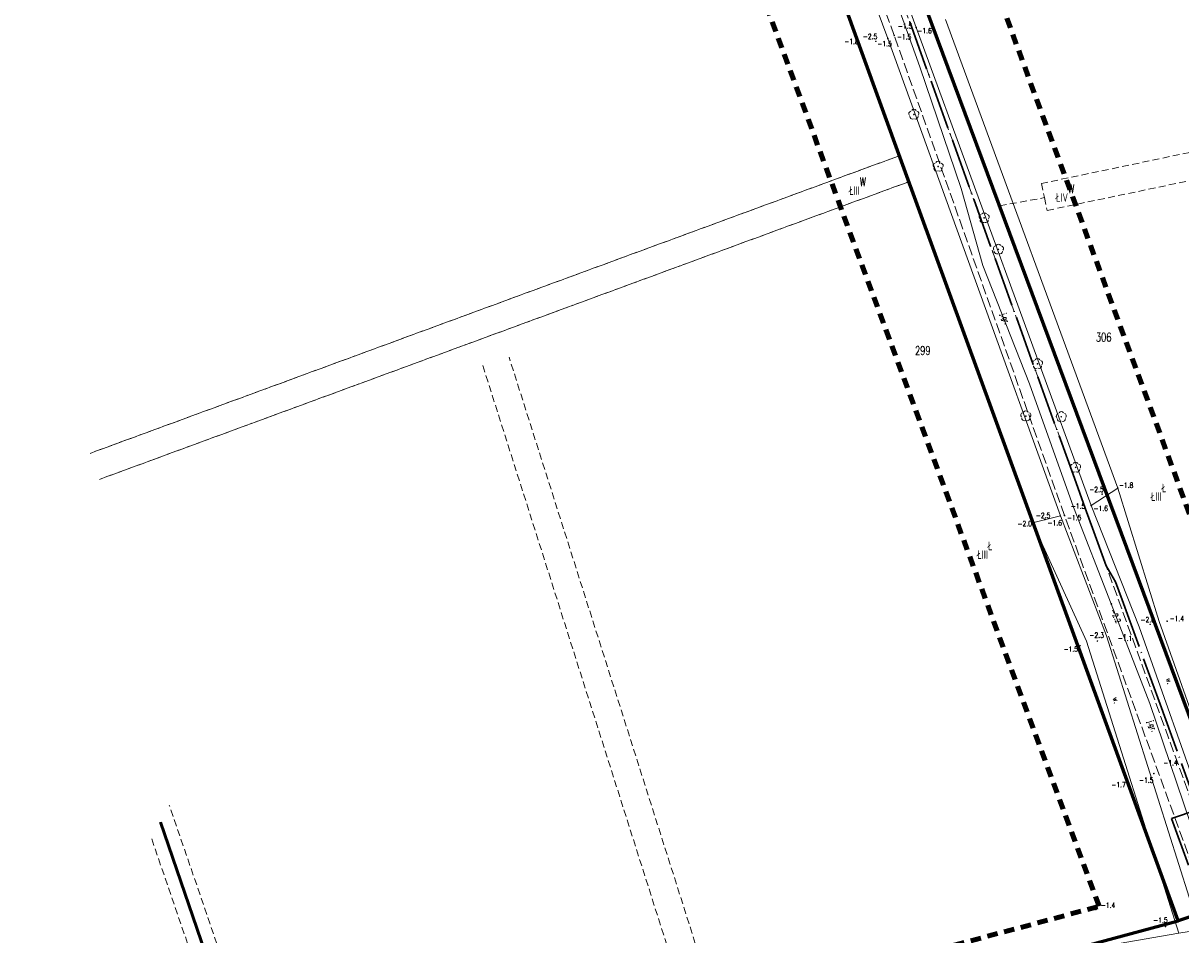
# Model space of a CAD drawing. Header units: metres. Extents: x 7389918 to 7395901, y 5992959 to 5996029.
# Tile 63 of 66: x 7395647 to 7395814, y 5994815 to 5994947. Entities that reach past the tile are written whole.
import ezdxf
from ezdxf.enums import TextEntityAlignment as Align

# ---------------------------------------------------------------- set-up
doc = ezdxf.new("R2010")
doc.units = ezdxf.units.M
doc.header["$MEASUREMENT"] = 0
for name, pattern in [('1', [0]), ('2', [1.5, 1, -0.5]), ('2_OTKJ', [2, 1.5, -0.5]), ('2_OTKR', [0]), ('4', [2.5, 1.5, -1]), ('4_SUTP_A', [0]), ('ACAD_ISO04W100', [30, 24, -3, 0, -3])]:
    doc.linetypes.add(name, pattern=pattern)
doc.layers.get('0').update_dxf_attribs({"color": 250, "linetype": 'CONTINUOUS', "lineweight": 100})
for name, color, linetype, lineweight in [('# Orlen Projekt - granice nieustalone do ustalenia', 6, 'CONTINUOUS', 100), ('# projektowana LNSN', 10, 'CONTINUOUS', 30), ('Dzialki', 7, '1', 18), ('GRANICE_ZLE_L_0', 2, '1', 50), ('Numery_dzialek', 7, 'CONTINUOUS', 13), ('OTK_E_T_0', 7, 'CONTINUOUS', 0), ('OTK_E_T_4', 7, 'CONTINUOUS', 0), ('OTK_L_0', 7, '2_OTKJ', 18), ('OTK_L_5', 7, 'CONTINUOUS', 18), ('OTR_T_1', 7, 'CONTINUOUS', 18)]:
    doc.layers.add(name, color=color, linetype=linetype, lineweight=lineweight)
for name, color, linetype, lineweight, true_color in [('Kontury', 7, '2', 18, 0x008000), ('Numery_konturow', 7, 'CONTINUOUS', 13, 0x008000), ('Numery_uzytkow', 7, 'CONTINUOUS', 13, 0x008000), ('OTZ_T_0', 7, 'CONTINUOUS', 18, 0x008000), ('SUTP_L_0', 7, '4_SUTP_A', 18, 0xff9100), ('SUTR_T_0', 7, 'CONTINUOUS', 18, 0xff9100), ('Uzytki', 7, '2', 18, 0x008000), ('ZAKRES_L_0', 7, '4', 100, 0x008080)]:
    doc.layers.add(name, color=color, linetype=linetype, lineweight=lineweight, true_color=true_color)
doc.styles.get("Standard").update_dxf_attribs({"font": 'Simplex.SHX', "width": 0.75})

# ---------------------------------------------------------------- blocks, each defined once
blk = doc.blocks.new('2_OTRN')
at = {"linetype": 'Continuous'}
blk.add_circle((0, 0), 0.045, dxfattribs=at)
blk = doc.blocks.new('2_OTZL')
at = {"linetype": 'Continuous'}
blk.add_circle((0, 0), 0.045, dxfattribs=at)
for centre, start, end in [((-0.36, 0.12), 102.1445, 221.86), ((0, 0.38), 30.1401, 149.8599), ((0.36, 0.12), 318.14, 77.8555), ((-0.22, -0.3), 174.1482, 293.8542), ((0.22, -0.3), 246.1458, 5.8518)]:
    blk.add_arc(centre, 0.375, start, end, dxfattribs=at)
blk = doc.blocks.new('4_SUPS')
at = {"linetype": 'Continuous'}
blk.add_circle((0, 0), 0.0625, dxfattribs=at)

msp = doc.modelspace()

# ---------------------------------------------------------------- linework, layer by layer
at = {"layer": '# Orlen Projekt - granice nieustalone do ustalenia', "linetype": '1', "lineweight": 60}
for p, q in [((7395773.94, 5994926.25), (7395748.15, 5994997.29)), ((7395825.02, 5994820.7), (7395766.05, 5994979.26)), ((7395813.81, 5994816.88), (7395773.94, 5994926.25)), ((7395825.02, 5994820.7), (7395813.81, 5994816.88)), ((7395683.4, 5994781.82), (7395813.81, 5994816.88))]:
    msp.add_line(p, q, dxfattribs=at)
at = {"layer": '# projektowana LNSN', "linetype": 'ACAD_ISO04W100', "ltscale": 0.3}
msp.add_lwpolyline([(7395774.93, 5994947), (7395798.77, 5994880.94), (7395800.34, 5994876.59), (7395801.58, 5994873.17), (7395803.37, 5994868.26), (7395804.73, 5994865.96), (7395805.68, 5994863.36), (7395811.18, 5994848.22), (7395816.71, 5994832.97), (7395812.83, 5994831.7), (7395816.91, 5994820.54)], dxfattribs=at)
at = {"layer": 'Dzialki'}
for p, q in [((7395773.94, 5994926.25), (7395748.15, 5994997.29)), ((7395766.05, 5994979.26), (7395825.02, 5994820.7)), ((7395813.81, 5994816.88), (7395773.94, 5994926.25)), ((7395683.4, 5994781.82), (7395666.45, 5994831.17)), ((7395825.02, 5994820.7), (7395813.81, 5994816.88)), ((7395813.81, 5994816.88), (7395683.4, 5994781.82))]:
    msp.add_line(p, q, dxfattribs=at)
at = {"layer": 'GRANICE_ZLE_L_0'}
msp.add_line((7395683.4, 5994781.82), (7395666.45, 5994831.17), dxfattribs=at)
at = {"layer": 'Kontury'}
for p, q in [((7395748.81, 5994995.48), (7395773.44, 5994927.63)), ((7395787.95, 5994920.38), (7395766.75, 5994977.38)), ((7395900.63, 5994945.94), (7395794.02, 5994923.62)), ((7395773.44, 5994927.63), (7395656.25, 5994884.54)), ((7395773.44, 5994927.63), (7395773.94, 5994926.25)), ((7395773.94, 5994926.25), (7395774.81, 5994923.87)), ((7395794.84, 5994919.71), (7395820.34, 5994925.04)), ((7395657.63, 5994880.78), (7395774.81, 5994923.87)), ((7395774.81, 5994923.87), (7395813.81, 5994816.88)), ((7395794.02, 5994923.62), (7395794.44, 5994921.56)), ((7395787.95, 5994920.38), (7395794.44, 5994921.56)), ((7395794.44, 5994921.56), (7395794.84, 5994919.71)), ((7395825.02, 5994820.7), (7395787.95, 5994920.38)), ((7395748.43, 5994799.3), (7395716.93, 5994898.45)), ((7395713.12, 5994897.25), (7395744.57, 5994798.26)), ((7395685.34, 5994782.34), (7395667.72, 5994833.63)), ((7395666.45, 5994831.17), (7395683.4, 5994781.82)), ((7395665.18, 5994828.72), (7395681.47, 5994781.3)), ((7395813.81, 5994816.88), (7395748.43, 5994799.3))]:
    msp.add_line(p, q, dxfattribs=at)
at = {"layer": 'OTK_L_0', "linetype": '2_OTKJ'}
for p, q in [((7395712.57, 5995115.96), (7395775.31, 5994945.96)), ((7395772.7, 5994945.02), (7395709.22, 5995114.78)), ((7395797.34, 5994875.54), (7395772.7, 5994945.02)), ((7395775.31, 5994945.96), (7395800.34, 5994876.59)), ((7395800.34, 5994876.59), (7395821.53, 5994818.25)), ((7395818.65, 5994817.23), (7395797.34, 5994875.54))]:
    msp.add_line(p, q, dxfattribs=at)
at = {"layer": 'OTK_L_5', "linetype": '2_OTKR'}
for p, q in [((7395767.46, 5994944.06), (7395696.55, 5995131.2)), ((7395775.87, 5994946.2), (7395713.3, 5995116.23)), ((7395708.63, 5995114.46), (7395771.76, 5994944.6)), ((7395801.2, 5994876.99), (7395775.87, 5994946.2)), ((7395780.13, 5994947.34), (7395805.05, 5994879.51)), ((7395771.76, 5994944.6), (7395796.74, 5994875.48)), ((7395792.71, 5994874.47), (7395767.46, 5994944.06)), ((7395805.05, 5994879.51), (7395801.2, 5994876.99)), ((7395805.05, 5994879.51), (7395811.04, 5994860.21)), ((7395808.15, 5994859.43), (7395801.2, 5994876.99)), ((7395796.74, 5994875.48), (7395792.71, 5994874.47)), ((7395800.52, 5994857.37), (7395792.71, 5994874.47)), ((7395796.74, 5994875.48), (7395803.41, 5994858.15)), ((7395820.91, 5994823.3), (7395808.15, 5994859.43)), ((7395811.04, 5994860.21), (7395823.8, 5994824.09)), ((7395813.9, 5994815.08), (7395800.52, 5994857.37)), ((7395803.41, 5994858.15), (7395816.89, 5994815.59)), ((7395816.89, 5994815.59), (7395813.9, 5994815.08)), ((7395805.28, 5994813.6), (7395813.9, 5994815.08))]:
    msp.add_line(p, q, dxfattribs=at)
at = {"layer": 'SUTP_L_0', "linetype": '4_SUTP_A'}
for p, q in [((7395769.06, 5994961.1), (7395776.39, 5994940.48)), ((7395776.39, 5994940.48), (7395782.39, 5994922.88)), ((7395782.39, 5994922.88), (7395785.54, 5994911.72)), ((7395785.54, 5994911.72), (7395792.28, 5994894.61)), ((7395792.28, 5994894.61), (7395798.65, 5994876.74)), ((7395798.65, 5994876.74), (7395804.12, 5994862.76)), ((7395804.12, 5994862.76), (7395809.71, 5994848.32)), ((7395809.71, 5994848.32), (7395815.52, 5994831.11))]:
    msp.add_line(p, q, dxfattribs=at)
at = {"layer": 'Uzytki'}
for p, q in [((7395748.81, 5994995.48), (7395773.44, 5994927.63)), ((7395787.95, 5994920.38), (7395766.75, 5994977.38)), ((7395900.63, 5994945.94), (7395794.02, 5994923.62)), ((7395656.25, 5994884.54), (7395773.44, 5994927.63)), ((7395773.44, 5994927.63), (7395773.94, 5994926.25)), ((7395773.94, 5994926.25), (7395774.81, 5994923.87)), ((7395794.84, 5994919.71), (7395820.34, 5994925.04)), ((7395774.81, 5994923.87), (7395657.63, 5994880.78)), ((7395774.81, 5994923.87), (7395813.81, 5994816.88)), ((7395794.02, 5994923.62), (7395794.44, 5994921.56)), ((7395787.95, 5994920.38), (7395794.44, 5994921.56)), ((7395794.44, 5994921.56), (7395794.84, 5994919.71)), ((7395825.02, 5994820.7), (7395787.95, 5994920.38)), ((7395748.43, 5994799.3), (7395716.93, 5994898.45)), ((7395713.12, 5994897.25), (7395744.57, 5994798.26)), ((7395685.34, 5994782.34), (7395667.72, 5994833.63)), ((7395665.18, 5994828.72), (7395681.47, 5994781.3)), ((7395825.02, 5994820.7), (7395813.81, 5994816.88)), ((7395813.81, 5994816.88), (7395748.43, 5994799.3))]:
    msp.add_line(p, q, dxfattribs=at)
at = {"layer": 'ZAKRES_L_0', "linetype": '4'}
for p, q in [((7395802.34, 5994818.97), (7395540.39, 5995527.66)), ((7395577.94, 5995519.87), (7395843.71, 5994799.12)), ((7395737.89, 5994801.65), (7395802.34, 5994818.97))]:
    msp.add_line(p, q, dxfattribs=at)

# ---------------------------------------------------------------- block references
at = {"layer": 'OTR_T_1'}
for p in [(7395775.87, 5994946.2), (7395771.76, 5994944.6), (7395772.7, 5994945.02), (7395775.31, 5994945.96), (7395767.46, 5994944.06), (7395770.02, 5994944.19), (7395805.05, 5994879.51), (7395802.78, 5994878.64), (7395800.34, 5994876.59), (7395801.2, 5994876.99), (7395792.71, 5994874.47), (7395794.5, 5994874.97), (7395796.74, 5994875.48), (7395797.34, 5994875.54), (7395809.75, 5994859.79), (7395812.21, 5994860.24), (7395802.11, 5994857.37), (7395806.08, 5994858.27), (7395799.59, 5994856.69), (7395810.28, 5994838.19), (7395806.46, 5994836.87), (7395801.86, 5994818.5), (7395811.96, 5994816.04)]:
    msp.add_blockref('2_OTRN', p, dxfattribs=at)
at = {"layer": 'OTZ_T_0'}
for p in [(7395775.54, 5994933.6), (7395779.04, 5994926.07), (7395785.71, 5994918.63), (7395787.77, 5994914.08), (7395793.44, 5994897.5), (7395791.74, 5994889.94), (7395796.88, 5994889.85), (7395798.95, 5994882.51)]:
    msp.add_blockref('2_OTZL', p, dxfattribs=at)
at = {"layer": 'SUTR_T_0'}
msp.add_blockref('4_SUPS', (7395804.12, 5994862.76), dxfattribs=at)

# ---------------------------------------------------------------- texts
at = {"layer": 'Numery_dzialek', "width": 0.7}
for s, p in [('306', (7395801.89, 5994901.99)), ('299', (7395775.7, 5994900.05))]:
    msp.add_text(s, height=1.25, dxfattribs=at).set_placement(p, align=Align.TOP_LEFT)
at = {"layer": 'Numery_konturow', "width": 0.7}
for s, p in [('ŁIII', (7395767.71, 5994923.21)), ('ŁIV', (7395797.86, 5994922.21)), ('ŁIII', (7395811.42, 5994878.91)), ('ŁIII', (7395786.25, 5994870.52))]:
    msp.add_text(s, height=1.25, dxfattribs=at).set_placement(p, align=Align.TOP_RIGHT)
at = {"layer": 'Numery_uzytkow', "width": 0.7}
for s, p in [('W', (7395767.71, 5994923.21)), ('W', (7395797.86, 5994922.21)), ('Ł', (7395811.42, 5994878.91)), ('Ł', (7395786.25, 5994870.52))]:
    msp.add_text(s, height=1.25, dxfattribs=at).set_placement(p)
at = {"layer": 'OTK_E_T_0', "lineweight": 9, "width": 0.7}
for p in [(7395788.69, 5994904.01), (7395809.98, 5994845.04)]:
    msp.add_text('j.gr.', height=0.75, rotation=289.846, dxfattribs=at).set_placement(p, align=Align.MIDDLE)
at = {"layer": 'OTK_E_T_4', "lineweight": 9, "width": 0.7}
for rotation, p in [(288.485, (7395812.5, 5994851.59)), (287.5247, (7395804.8, 5994848.81))]:
    msp.add_text('w.', height=0.75, rotation=rotation, dxfattribs=at).set_placement(p, align=Align.MIDDLE)
at = {"layer": 'OTR_T_1', "lineweight": 9, "width": 0.7}
for s, p in [('-1.5', (7395773.22, 5994946.04)), ('-1.6', (7395776.04, 5994945.35)), ('-1.8', (7395765.47, 5994943.8)), ('-2.5', (7395768.15, 5994944.51)), ('-1.5', (7395773.08, 5994944.47)), ('-1.5', (7395770.26, 5994943.47)), ('-2.5', (7395800.93, 5994878.94)), ('-1.8', (7395805.22, 5994879.56)), ('-2.5', (7395793.2, 5994875.18)), ('-1.5', (7395798.26, 5994876.54)), ('-1.6', (7395801.55, 5994876.21)), ('-2.0', (7395790.54, 5994873.99)), ('-1.6', (7395794.89, 5994874.11)), ('-1.5', (7395797.7, 5994874.85)), ('-2.0', (7395808.35, 5994860.09)), ('-1.4', (7395812.56, 5994860.25)), ('-2.3', (7395800.96, 5994857.84)), ('-1.1', (7395805.07, 5994857.4)), ('-1.5', (7395797.21, 5994855.85)), ('-1.4', (7395811.65, 5994839.38)), ('-1.5', (7395808.14, 5994836.85)), ('-1.7', (7395804.13, 5994836.21)), ('-1.4', (7395802.61, 5994818.75)), ('-1.5', (7395810.19, 5994816.61))]:
    msp.add_text(s, height=0.75, dxfattribs=at).set_placement(p)
at = {"layer": 'SUTR_T_0', "lineweight": 9, "width": 0.7}
msp.add_text('-2.2', height=0.75, rotation=295.252, dxfattribs=at).set_placement((7395804.31, 5994861.95), align=Align.MIDDLE_LEFT)

doc.saveas('drawing.dxf')
